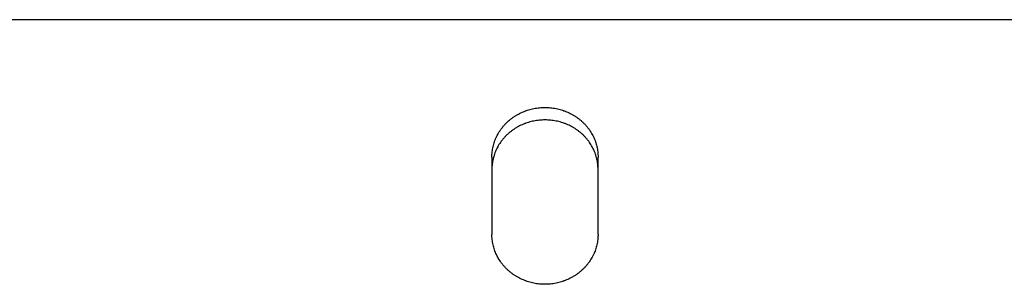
# Model space of a CAD drawing. Header units: inches. Extents: x 24 to 1128, y -69 to 748.
# Tile 117 of 256: x 173.76 to 178.97, y 310.27 to 311.67. Entities that reach past the tile are written whole.
import ezdxf

# ---------------------------------------------------------------- set-up
doc = ezdxf.new("R2010")
doc.units = ezdxf.units.IN
doc.header["$LTSCALE"] = 32
doc.header["$MEASUREMENT"] = 0
doc.layers.add('Visible (ANSI)', color=7, linetype='Continuous', lineweight=30)

msp = doc.modelspace()

# ---------------------------------------------------------------- linework, layer by layer
at = {"layer": 'Visible (ANSI)'}
for p, q in [((184.54037, 311.67132), (168.54037, 311.67132)), ((176.25912, 310.94441), (176.25912, 310.53476)), ((176.82162, 310.53476), (176.82162, 310.94441))]:
    msp.add_line(p, q, dxfattribs=at)
for points, knots in [([(176.25912, 310.94441), (176.25912, 310.949), (176.25925, 310.95358), (176.2595, 310.95816), (176.25976, 310.96274), (176.26015, 310.96731), (176.26066, 310.97187), (176.26117, 310.97643), (176.26181, 310.98098), (176.26258, 310.9855), (176.26335, 310.99003), (176.26424, 310.99454), (176.26527, 310.99902), (176.26629, 311.0035), (176.26743, 311.00796), (176.2687, 311.01239), (176.26997, 311.01681), (176.27137, 311.02121), (176.27288, 311.02557), (176.2744, 311.02992), (176.27604, 311.03424), (176.2778, 311.03852), (176.27859, 311.04044), (176.2794, 311.04235), (176.28024, 311.04425), (176.28127, 311.04659), (176.28233, 311.04891), (176.28343, 311.05122), (176.28543, 311.05541), (176.28755, 311.05954), (176.28977, 311.06362), (176.292, 311.0677), (176.29435, 311.07173), (176.2968, 311.07569), (176.29925, 311.07966), (176.30182, 311.08357), (176.30449, 311.0874), (176.30717, 311.09124), (176.30995, 311.09502), (176.31283, 311.09872), (176.31572, 311.10243), (176.31871, 311.10606), (176.3218, 311.10962), (176.32488, 311.11317), (176.32807, 311.11665), (176.33136, 311.12006), (176.33464, 311.12346), (176.33802, 311.12678), (176.3415, 311.13002), (176.34166, 311.13017), (176.34182, 311.13032), (176.34198, 311.13047), (176.3453, 311.13355), (176.3487, 311.13655), (176.35218, 311.13947), (176.35583, 311.14253), (176.35956, 311.1455), (176.36337, 311.14838), (176.36719, 311.15126), (176.37108, 311.15405), (176.37505, 311.15674), (176.37903, 311.15943), (176.38307, 311.16202), (176.38719, 311.16451), (176.3913, 311.167), (176.39549, 311.16939), (176.39974, 311.17168), (176.40399, 311.17397), (176.40831, 311.17615), (176.41268, 311.17823), (176.41705, 311.1803), (176.42149, 311.18227), (176.42597, 311.18413), (176.42864, 311.18524), (176.43132, 311.1863), (176.43402, 311.18733), (176.43586, 311.18803), (176.43772, 311.18872), (176.43958, 311.18938), (176.44417, 311.19102), (176.44879, 311.19255), (176.45346, 311.19396), (176.45813, 311.19538), (176.46284, 311.19668), (176.46758, 311.19786), (176.47232, 311.19904), (176.47709, 311.20011), (176.48189, 311.20106), (176.48669, 311.20201), (176.49152, 311.20285), (176.49637, 311.20356), (176.50122, 311.20428), (176.50609, 311.20487), (176.51097, 311.20535), (176.51585, 311.20583), (176.52074, 311.20619), (176.52565, 311.20643), (176.53055, 311.20667), (176.53546, 311.20679), (176.54037, 311.20679), (176.54104, 311.20679), (176.54171, 311.20678), (176.54238, 311.20678), (176.54662, 311.20675), (176.55086, 311.20663), (176.55509, 311.20643), (176.55999, 311.20619), (176.56489, 311.20583), (176.56977, 311.20535), (176.57465, 311.20487), (176.57952, 311.20428), (176.58437, 311.20356), (176.58922, 311.20285), (176.59404, 311.20201), (176.59884, 311.20106), (176.60365, 311.20011), (176.60842, 311.19904), (176.61316, 311.19786), (176.6179, 311.19668), (176.62261, 311.19538), (176.62728, 311.19396), (176.63194, 311.19255), (176.63657, 311.19102), (176.64116, 311.18938), (176.64308, 311.1887), (176.64498, 311.18799), (176.64688, 311.18727), (176.64953, 311.18626), (176.65216, 311.18522), (176.65476, 311.18413), (176.65925, 311.18227), (176.66368, 311.1803), (176.66805, 311.17823), (176.67243, 311.17615), (176.67675, 311.17397), (176.68099, 311.17168), (176.68525, 311.16939), (176.68943, 311.167), (176.69355, 311.16451), (176.69767, 311.16202), (176.70171, 311.15943), (176.70568, 311.15674), (176.70965, 311.15405), (176.71355, 311.15126), (176.71737, 311.14838), (176.72118, 311.1455), (176.72491, 311.14253), (176.72856, 311.13947), (176.73056, 311.13779), (176.73253, 311.13609), (176.73448, 311.13435), (176.73609, 311.13293), (176.73767, 311.13148), (176.73924, 311.13002), (176.74272, 311.12678), (176.7461, 311.12346), (176.74938, 311.12006), (176.75267, 311.11665), (176.75585, 311.11317), (176.75894, 311.10962), (176.76203, 311.10606), (176.76502, 311.10243), (176.76791, 311.09872), (176.77079, 311.09502), (176.77357, 311.09125), (176.77625, 311.0874), (176.77892, 311.08357), (176.78148, 311.07966), (176.78394, 311.07569), (176.78639, 311.07173), (176.78873, 311.0677), (176.79097, 311.06362), (176.79271, 311.06043), (176.79438, 311.05721), (176.79598, 311.05395), (176.79643, 311.05304), (176.79687, 311.05213), (176.7973, 311.05122), (176.7993, 311.04703), (176.80118, 311.0428), (176.80294, 311.03852), (176.8047, 311.03425), (176.80634, 311.02993), (176.80785, 311.02557), (176.80937, 311.02121), (176.81077, 311.01682), (176.81204, 311.01239), (176.81318, 311.00839), (176.81423, 311.00437), (176.81517, 311.00032), (176.81527, 310.99989), (176.81537, 310.99946), (176.81547, 310.99902), (176.81649, 310.99454), (176.81739, 310.99003), (176.81816, 310.9855), (176.81892, 310.98097), (176.81957, 310.97643), (176.82008, 310.97187), (176.82059, 310.96731), (176.82098, 310.96274), (176.82123, 310.95816), (176.82149, 310.95358), (176.82162, 310.94899), (176.82162, 310.94441)], [0, 0, 0, 0, 0.0375338, 0.0375338, 0.0375338, 0.0751179, 0.0751179, 0.0751179, 0.1127326, 0.1127326, 0.1127326, 0.1503562, 0.1503562, 0.1503562, 0.1879645, 0.1879645, 0.1879645, 0.2255309, 0.2255309, 0.2255309, 0.2630259, 0.2630259, 0.2630259, 0.2798106, 0.2798106, 0.2798106, 0.3004493, 0.3004493, 0.3004493, 0.3379287, 0.3379287, 0.3379287, 0.3754615, 0.3754615, 0.3754615, 0.4130229, 0.4130229, 0.4130229, 0.450587, 0.450587, 0.450587, 0.4881274, 0.4881274, 0.4881274, 0.5256175, 0.5256175, 0.5256175, 0.5630318, 0.5630318, 0.5630318, 0.564774, 0.564774, 0.564774, 0.6004411, 0.6004411, 0.6004411, 0.6379268, 0.6379268, 0.6379268, 0.6754533, 0.6754533, 0.6754533, 0.7129876, 0.7129876, 0.7129876, 0.7505009, 0.7505009, 0.7505009, 0.7879694, 0.7879694, 0.7879694, 0.8253763, 0.8253763, 0.8253763, 0.8475498, 0.8475498, 0.8475498, 0.8627288, 0.8627288, 0.8627288, 0.9001555, 0.9001555, 0.9001555, 0.9376465, 0.9376465, 0.9376465, 0.975161, 0.975161, 0.975161, 1.0126663, 1.0126663, 1.0126663, 1.0501387, 1.0501387, 1.0501387, 1.0875623, 1.0875623, 1.0875623, 1.1249275, 1.1249275, 1.1249275, 1.1300195, 1.1300195, 1.1300195, 1.1622761, 1.1622761, 1.1622761, 1.1996813, 1.1996813, 1.1996813, 1.2371359, 1.2371359, 1.2371359, 1.274625, 1.274625, 1.274625, 1.3121256, 1.3121256, 1.3121256, 1.349606, 1.349606, 1.349606, 1.3870263, 1.3870263, 1.3870263, 1.4026421, 1.4026421, 1.4026421, 1.4243744, 1.4243744, 1.4243744, 1.4617728, 1.4617728, 1.4617728, 1.4992285, 1.4992285, 1.4992285, 1.5367238, 1.5367238, 1.5367238, 1.5742344, 1.5742344, 1.5742344, 1.6117307, 1.6117307, 1.6117307, 1.6491793, 1.6491793, 1.6491793, 1.6696603, 1.6696603, 1.6696603, 1.6865644, 1.6865644, 1.6865644, 1.7240046, 1.7240046, 1.7240046, 1.7615052, 1.7615052, 1.7615052, 1.7990407, 1.7990407, 1.7990407, 1.8365849, 1.8365849, 1.8365849, 1.8741116, 1.8741116, 1.8741116, 1.9115949, 1.9115949, 1.9115949, 1.9408536, 1.9408536, 1.9408536, 1.9490138, 1.9490138, 1.9490138, 1.9864405, 1.9864405, 1.9864405, 2.023891, 2.023891, 2.023891, 2.0613394, 2.0613394, 2.0613394, 2.0951394, 2.0951394, 2.0951394, 2.0987624, 2.0987624, 2.0987624, 2.1362026, 2.1362026, 2.1362026, 2.1736806, 2.1736806, 2.1736806, 2.211174, 2.211174, 2.211174, 2.2486619, 2.2486619, 2.2486619, 2.2486619]), ([(176.82162, 310.87944), (176.82162, 310.884), (176.82149, 310.88857), (176.82123, 310.89312), (176.82098, 310.89768), (176.82059, 310.90223), (176.82008, 310.90677), (176.81957, 310.91131), (176.81892, 310.91583), (176.81816, 310.92034), (176.81739, 310.92484), (176.81649, 310.92933), (176.81547, 310.93379), (176.81445, 310.93825), (176.81331, 310.94269), (176.81204, 310.9471), (176.81077, 310.9515), (176.80937, 310.95587), (176.80785, 310.96022), (176.80634, 310.96455), (176.8047, 310.96885), (176.80294, 310.97311), (176.80221, 310.97487), (176.80147, 310.97662), (176.8007, 310.97836), (176.79961, 310.98084), (176.79848, 310.9833), (176.7973, 310.98574), (176.79531, 310.98991), (176.79319, 310.99403), (176.79097, 310.99809), (176.78873, 311.00215), (176.78639, 311.00616), (176.78394, 311.0101), (176.78148, 311.01405), (176.77892, 311.01794), (176.77625, 311.02176), (176.77357, 311.02558), (176.77079, 311.02934), (176.76791, 311.03303), (176.76502, 311.03671), (176.76203, 311.04033), (176.75894, 311.04387), (176.75585, 311.04741), (176.75267, 311.05087), (176.74938, 311.05426), (176.74615, 311.05759), (176.74283, 311.06084), (176.73941, 311.06402), (176.73588, 311.0673), (176.73226, 311.07048), (176.72856, 311.07358), (176.72491, 311.07663), (176.72118, 311.07959), (176.71737, 311.08245), (176.71355, 311.08532), (176.70965, 311.08809), (176.70568, 311.09077), (176.70171, 311.09344), (176.69767, 311.09602), (176.69355, 311.0985), (176.68943, 311.10098), (176.68525, 311.10336), (176.68099, 311.10564), (176.67675, 311.10791), (176.67243, 311.11009), (176.66805, 311.11215), (176.66368, 311.11422), (176.65925, 311.11618), (176.65476, 311.11803), (176.65232, 311.11904), (176.64986, 311.12002), (176.64738, 311.12097), (176.64532, 311.12175), (176.64324, 311.12252), (176.64116, 311.12326), (176.63657, 311.12489), (176.63194, 311.12641), (176.62728, 311.12782), (176.62261, 311.12922), (176.6179, 311.13052), (176.61316, 311.13169), (176.60842, 311.13287), (176.60365, 311.13394), (176.59884, 311.13488), (176.59404, 311.13583), (176.58922, 311.13666), (176.58437, 311.13737), (176.57952, 311.13808), (176.57465, 311.13868), (176.56977, 311.13915), (176.56489, 311.13963), (176.55999, 311.13998), (176.55509, 311.14022), (176.55019, 311.14046), (176.54528, 311.14058), (176.54037, 311.14058), (176.53978, 311.14058), (176.53919, 311.14058), (176.5386, 311.14058), (176.53428, 311.14055), (176.52996, 311.14043), (176.52565, 311.14022), (176.52074, 311.13998), (176.51585, 311.13963), (176.51097, 311.13915), (176.50609, 311.13868), (176.50122, 311.13808), (176.49637, 311.13737), (176.49152, 311.13666), (176.48669, 311.13583), (176.48189, 311.13488), (176.47709, 311.13394), (176.47232, 311.13287), (176.46758, 311.13169), (176.46284, 311.13052), (176.45813, 311.12922), (176.45346, 311.12782), (176.44879, 311.12641), (176.44417, 311.12489), (176.43958, 311.12326), (176.43758, 311.12255), (176.43559, 311.12182), (176.43361, 311.12106), (176.43105, 311.12009), (176.4285, 311.11908), (176.42597, 311.11803), (176.42149, 311.11618), (176.41706, 311.11422), (176.41268, 311.11215), (176.40831, 311.11009), (176.40399, 311.10791), (176.39974, 311.10564), (176.39549, 311.10336), (176.39131, 311.10098), (176.38719, 311.0985), (176.38307, 311.09602), (176.37903, 311.09344), (176.37505, 311.09077), (176.37109, 311.08809), (176.36719, 311.08532), (176.36337, 311.08245), (176.35956, 311.07959), (176.35583, 311.07663), (176.35218, 311.07358), (176.35003, 311.07178), (176.34791, 311.06996), (176.34582, 311.0681), (176.34437, 311.06681), (176.34292, 311.0655), (176.3415, 311.06417), (176.33802, 311.06095), (176.33464, 311.05764), (176.33136, 311.05426), (176.32807, 311.05087), (176.32488, 311.04741), (176.3218, 311.04387), (176.31871, 311.04033), (176.31572, 311.03671), (176.31283, 311.03303), (176.30995, 311.02934), (176.30717, 311.02558), (176.30449, 311.02176), (176.30182, 311.01794), (176.29926, 311.01405), (176.2968, 311.0101), (176.29435, 311.00616), (176.292, 311.00215), (176.28977, 310.99809), (176.28794, 310.99474), (176.28618, 310.99135), (176.28449, 310.98793), (176.28414, 310.9872), (176.28378, 310.98647), (176.28343, 310.98574), (176.28144, 310.98158), (176.27956, 310.97736), (176.2778, 310.97311), (176.27604, 310.96885), (176.2744, 310.96455), (176.27288, 310.96022), (176.27137, 310.95588), (176.26997, 310.9515), (176.2687, 310.9471), (176.26753, 310.94303), (176.26646, 310.93893), (176.2655, 310.9348), (176.26542, 310.93447), (176.26534, 310.93413), (176.26527, 310.93379), (176.26424, 310.92933), (176.26335, 310.92484), (176.26258, 310.92034), (176.26181, 310.91583), (176.26117, 310.91131), (176.26066, 310.90677), (176.26015, 310.90223), (176.25976, 310.89768), (176.2595, 310.89312), (176.25925, 310.88857), (176.25912, 310.884), (176.25912, 310.87944)], [0, 0, 0, 0, 0.0373586, 0.0373586, 0.0373586, 0.0747701, 0.0747701, 0.0747701, 0.1122148, 0.1122148, 0.1122148, 0.1496709, 0.1496709, 0.1496709, 0.1871144, 0.1871144, 0.1871144, 0.2245187, 0.2245187, 0.2245187, 0.2618544, 0.2618544, 0.2618544, 0.2772413, 0.2772413, 0.2772413, 0.2991263, 0.2991263, 0.2991263, 0.3364637, 0.3364637, 0.3364637, 0.3738614, 0.3738614, 0.3738614, 0.4112945, 0.4112945, 0.4112945, 0.448737, 0.448737, 0.448737, 0.4861623, 0.4861623, 0.4861623, 0.5235439, 0.5235439, 0.5235439, 0.5602595, 0.5602595, 0.5602595, 0.5981821, 0.5981821, 0.5981821, 0.6355906, 0.6355906, 0.6355906, 0.6730459, 0.6730459, 0.6730459, 0.7105155, 0.7105155, 0.7105155, 0.7479705, 0.7479705, 0.7479705, 0.7853877, 0.7853877, 0.7853877, 0.8227503, 0.8227503, 0.8227503, 0.8431011, 0.8431011, 0.8431011, 0.8600691, 0.8600691, 0.8600691, 0.8974681, 0.8974681, 0.8974681, 0.9349314, 0.9349314, 0.9349314, 0.9724193, 0.9724193, 0.9724193, 1.0099003, 1.0099003, 1.0099003, 1.0473516, 1.0473516, 1.0473516, 1.0847584, 1.0847584, 1.0847584, 1.1221121, 1.1221121, 1.1221121, 1.1266091, 1.1266091, 1.1266091, 1.1594519, 1.1594519, 1.1594519, 1.1968422, 1.1968422, 1.1968422, 1.2342763, 1.2342763, 1.2342763, 1.2717406, 1.2717406, 1.2717406, 1.3092132, 1.3092132, 1.3092132, 1.3466636, 1.3466636, 1.3466636, 1.3840531, 1.3840531, 1.3840531, 1.4003166, 1.4003166, 1.4003166, 1.4213674, 1.4213674, 1.4213674, 1.4587246, 1.4587246, 1.4587246, 1.4961321, 1.4961321, 1.4961321, 1.5335722, 1.5335722, 1.5335722, 1.5710203, 1.5710203, 1.5710203, 1.6084468, 1.6084468, 1.6084468, 1.6458183, 1.6458183, 1.6458183, 1.667778, 1.667778, 1.667778, 1.6831155, 1.6831155, 1.6831155, 1.7204555, 1.7204555, 1.7204555, 1.7578485, 1.7578485, 1.7578485, 1.795269, 1.795269, 1.795269, 1.8326911, 1.8326911, 1.8326911, 1.8700886, 1.8700886, 1.8700886, 1.9074359, 1.9074359, 1.9074359, 1.9381946, 1.9381946, 1.9381946, 1.944711, 1.944711, 1.944711, 1.981984, 1.981984, 1.981984, 2.0192766, 2.0192766, 2.0192766, 2.0565625, 2.0565625, 2.0565625, 2.0910087, 2.0910087, 2.0910087, 2.093818, 2.093818, 2.093818, 2.131085, 2.131085, 2.131085, 2.1683881, 2.1683881, 2.1683881, 2.205705, 2.205705, 2.205705, 2.243015, 2.243015, 2.243015, 2.243015]), ([(176.82162, 310.53476), (176.82162, 310.53015), (176.82149, 310.52554), (176.82123, 310.52094), (176.82098, 310.51634), (176.82059, 310.51175), (176.82008, 310.50717), (176.81957, 310.50258), (176.81892, 310.49801), (176.81816, 310.49346), (176.81739, 310.48891), (176.81649, 310.48438), (176.81547, 310.47987), (176.81445, 310.47536), (176.81331, 310.47088), (176.81204, 310.46642), (176.81077, 310.46197), (176.80937, 310.45755), (176.80785, 310.45317), (176.80634, 310.44879), (176.8047, 310.44444), (176.80294, 310.44013), (176.80215, 310.4382), (176.80134, 310.43628), (176.8005, 310.43436), (176.79947, 310.43201), (176.7984, 310.42967), (176.7973, 310.42735), (176.79531, 310.42313), (176.79319, 310.41897), (176.79097, 310.41486), (176.78874, 310.41075), (176.78639, 310.4067), (176.78394, 310.4027), (176.78148, 310.39871), (176.77892, 310.39477), (176.77625, 310.39091), (176.77357, 310.38704), (176.77079, 310.38323), (176.76791, 310.3795), (176.76502, 310.37577), (176.76203, 310.37211), (176.75894, 310.36852), (176.75585, 310.36494), (176.75267, 310.36143), (176.74938, 310.35799), (176.7461, 310.35457), (176.74272, 310.35122), (176.73924, 310.34795), (176.73908, 310.3478), (176.73892, 310.34765), (176.73876, 310.3475), (176.73544, 310.34439), (176.73204, 310.34136), (176.72856, 310.33842), (176.72491, 310.33533), (176.72118, 310.33233), (176.71737, 310.32943), (176.71355, 310.32652), (176.70965, 310.32371), (176.70568, 310.321), (176.70171, 310.31829), (176.69767, 310.31567), (176.69355, 310.31315), (176.68943, 310.31064), (176.68525, 310.30823), (176.68099, 310.30592), (176.67675, 310.30361), (176.67243, 310.30141), (176.66805, 310.29931), (176.66368, 310.29721), (176.65925, 310.29523), (176.65476, 310.29335), (176.6521, 310.29223), (176.64942, 310.29115), (176.64672, 310.29012), (176.64488, 310.28941), (176.64302, 310.28872), (176.64116, 310.28804), (176.63657, 310.28639), (176.63194, 310.28485), (176.62728, 310.28342), (176.62261, 310.28199), (176.6179, 310.28068), (176.61316, 310.27948), (176.60842, 310.27829), (176.60365, 310.27721), (176.59884, 310.27625), (176.59404, 310.27529), (176.58922, 310.27445), (176.58437, 310.27373), (176.57952, 310.273), (176.57465, 310.2724), (176.56977, 310.27192), (176.56489, 310.27143), (176.55999, 310.27107), (176.55509, 310.27083), (176.55019, 310.27059), (176.54528, 310.27047), (176.54037, 310.27047), (176.5397, 310.27047), (176.53903, 310.27047), (176.53836, 310.27047), (176.53412, 310.2705), (176.52988, 310.27062), (176.52565, 310.27083), (176.52074, 310.27107), (176.51585, 310.27143), (176.51097, 310.27192), (176.50609, 310.2724), (176.50122, 310.273), (176.49637, 310.27373), (176.49152, 310.27445), (176.48669, 310.27529), (176.48189, 310.27625), (176.47709, 310.27721), (176.47232, 310.27829), (176.46758, 310.27948), (176.46284, 310.28068), (176.45813, 310.28199), (176.45346, 310.28342), (176.44879, 310.28485), (176.44417, 310.28639), (176.43958, 310.28804), (176.43766, 310.28874), (176.43576, 310.28945), (176.43386, 310.29018), (176.43121, 310.2912), (176.42858, 310.29225), (176.42597, 310.29335), (176.42149, 310.29523), (176.41705, 310.29721), (176.41268, 310.29931), (176.40831, 310.30141), (176.40399, 310.30361), (176.39974, 310.30592), (176.39549, 310.30823), (176.39131, 310.31064), (176.38719, 310.31315), (176.38307, 310.31567), (176.37903, 310.31828), (176.37505, 310.321), (176.37108, 310.32371), (176.36719, 310.32652), (176.36337, 310.32943), (176.35956, 310.33233), (176.35583, 310.33533), (176.35218, 310.33842), (176.35018, 310.34011), (176.34821, 310.34183), (176.34626, 310.34358), (176.34465, 310.34502), (176.34306, 310.34648), (176.3415, 310.34795), (176.33802, 310.35122), (176.33464, 310.35457), (176.33136, 310.35799), (176.32807, 310.36143), (176.32488, 310.36494), (176.3218, 310.36852), (176.31871, 310.37211), (176.31572, 310.37577), (176.31283, 310.3795), (176.30995, 310.38323), (176.30717, 310.38704), (176.30449, 310.39091), (176.30182, 310.39477), (176.29926, 310.39871), (176.2968, 310.4027), (176.29435, 310.4067), (176.292, 310.41075), (176.28977, 310.41486), (176.28803, 310.41807), (176.28636, 310.42132), (176.28476, 310.4246), (176.28431, 310.42551), (176.28387, 310.42643), (176.28343, 310.42735), (176.28144, 310.43156), (176.27956, 310.43583), (176.2778, 310.44013), (176.27604, 310.44443), (176.2744, 310.44878), (176.27288, 310.45317), (176.27137, 310.45755), (176.26997, 310.46197), (176.2687, 310.46642), (176.26756, 310.47044), (176.26651, 310.47449), (176.26557, 310.47856), (176.26546, 310.479), (176.26536, 310.47943), (176.26527, 310.47987), (176.26424, 310.48438), (176.26335, 310.48891), (176.26258, 310.49346), (176.26181, 310.49802), (176.26117, 310.50259), (176.26066, 310.50717), (176.26015, 310.51175), (176.25976, 310.51634), (176.2595, 310.52094), (176.25925, 310.52554), (176.25912, 310.53015), (176.25912, 310.53476)], [0, 0, 0, 0, 0.0375338, 0.0375338, 0.0375338, 0.0751179, 0.0751179, 0.0751179, 0.1127326, 0.1127326, 0.1127326, 0.1503562, 0.1503562, 0.1503562, 0.1879645, 0.1879645, 0.1879645, 0.2255309, 0.2255309, 0.2255309, 0.2630259, 0.2630259, 0.2630259, 0.2798106, 0.2798106, 0.2798106, 0.3004493, 0.3004493, 0.3004493, 0.3379287, 0.3379287, 0.3379287, 0.3754615, 0.3754615, 0.3754615, 0.4130229, 0.4130229, 0.4130229, 0.450587, 0.450587, 0.450587, 0.4881274, 0.4881274, 0.4881274, 0.5256175, 0.5256175, 0.5256175, 0.5630318, 0.5630318, 0.5630318, 0.564774, 0.564774, 0.564774, 0.6004411, 0.6004411, 0.6004411, 0.6379268, 0.6379268, 0.6379268, 0.6754533, 0.6754533, 0.6754533, 0.7129876, 0.7129876, 0.7129876, 0.7505009, 0.7505009, 0.7505009, 0.7879694, 0.7879694, 0.7879694, 0.8253763, 0.8253763, 0.8253763, 0.8475498, 0.8475498, 0.8475498, 0.8627288, 0.8627288, 0.8627288, 0.9001555, 0.9001555, 0.9001555, 0.9376465, 0.9376465, 0.9376465, 0.975161, 0.975161, 0.975161, 1.0126663, 1.0126663, 1.0126663, 1.0501387, 1.0501387, 1.0501387, 1.0875623, 1.0875623, 1.0875623, 1.1249275, 1.1249275, 1.1249275, 1.1300195, 1.1300195, 1.1300195, 1.1622761, 1.1622761, 1.1622761, 1.1996813, 1.1996813, 1.1996813, 1.2371359, 1.2371359, 1.2371359, 1.274625, 1.274625, 1.274625, 1.3121256, 1.3121256, 1.3121256, 1.349606, 1.349606, 1.349606, 1.3870263, 1.3870263, 1.3870263, 1.4026421, 1.4026421, 1.4026421, 1.4243744, 1.4243744, 1.4243744, 1.4617728, 1.4617728, 1.4617728, 1.4992285, 1.4992285, 1.4992285, 1.5367238, 1.5367238, 1.5367238, 1.5742344, 1.5742344, 1.5742344, 1.6117307, 1.6117307, 1.6117307, 1.6491793, 1.6491793, 1.6491793, 1.6696603, 1.6696603, 1.6696603, 1.6865644, 1.6865644, 1.6865644, 1.7240046, 1.7240046, 1.7240046, 1.7615052, 1.7615052, 1.7615052, 1.7990407, 1.7990407, 1.7990407, 1.8365849, 1.8365849, 1.8365849, 1.8741116, 1.8741116, 1.8741116, 1.9115949, 1.9115949, 1.9115949, 1.9408536, 1.9408536, 1.9408536, 1.9490138, 1.9490138, 1.9490138, 1.9864405, 1.9864405, 1.9864405, 2.023891, 2.023891, 2.023891, 2.0613394, 2.0613394, 2.0613394, 2.0951394, 2.0951394, 2.0951394, 2.0987624, 2.0987624, 2.0987624, 2.1362026, 2.1362026, 2.1362026, 2.1736806, 2.1736806, 2.1736806, 2.211174, 2.211174, 2.211174, 2.2486619, 2.2486619, 2.2486619, 2.2486619])]:
    msp.add_open_spline(points, degree=3, knots=knots, dxfattribs=at)

doc.saveas('drawing.dxf')
